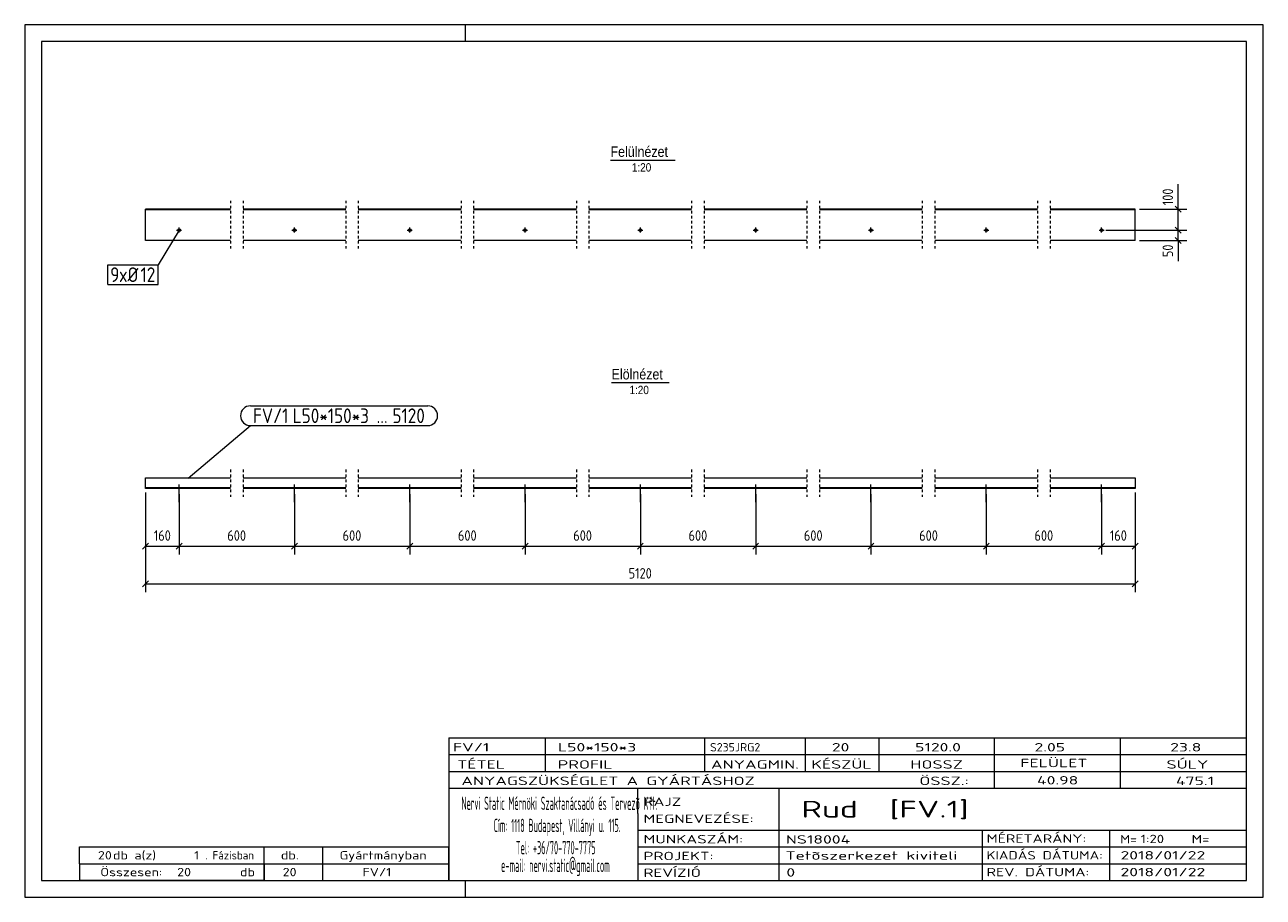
# Model space of a CAD drawing. Header units: millimetres. Extents: x 1 to 296, y 1 to 209.
import ezdxf

# ---------------------------------------------------------------- set-up
doc = ezdxf.new("R2010")
doc.units = ezdxf.units.MM
doc.header["$LTSCALE"] = 0.6
doc.linetypes.add('XKITLINE00', pattern=[0])
doc.linetypes.add('XKITLINE01', pattern=[4, 1, -1, 1, -1])
for name, color, linetype, lineweight in [('Bolt', 7, 'Continuous', 0), ('BoltMark', 3, 'Continuous', 0), ('DrawingSheet', 5, 'Continuous', 0), ('OtherObjectType', 1, 'Continuous', 0), ('Part', 2, 'Continuous', 0), ('PartMark', 3, 'Continuous', 0), ('Z-DIMENSIONS', 1, 'Continuous', 0)]:
    doc.layers.add(name, color=color, linetype=linetype, lineweight=lineweight)
doc.styles.add('ARIAL', font='ARIAL.TTF')
doc.styles.add('ISOCPEUR', font='ISOCPEUR.TTF')

msp = doc.modelspace()

# ---------------------------------------------------------------- linework, layer by layer
at = {"layer": 'Bolt', "color": 3, "linetype": 'XKITLINE00', "lineweight": 0}
for p, q in [((37.17, 160.04), (38.37, 160.04)), ((37.77, 159.44), (37.77, 160.64)), ((64.64, 160.04), (65.84, 160.04)), ((65.24, 159.44), (65.24, 160.64)), ((92.1, 160.04), (93.3, 160.04)), ((92.7, 159.44), (92.7, 160.64)), ((119.57, 160.04), (120.77, 160.04)), ((120.17, 159.44), (120.17, 160.64)), ((147.04, 160.04), (148.24, 160.04)), ((147.64, 159.44), (147.64, 160.64)), ((174.5, 160.04), (175.7, 160.04)), ((175.1, 159.44), (175.1, 160.64)), ((201.97, 160.04), (203.17, 160.04)), ((202.57, 159.44), (202.57, 160.64)), ((229.44, 160.04), (230.64, 160.04)), ((230.04, 159.44), (230.04, 160.64)), ((256.9, 160.04), (258.1, 160.04)), ((257.5, 159.44), (257.5, 160.64)), ((37.47, 98.62), (37.47, 98.47)), ((37.77, 95.22), (37.77, 99.37)), ((38.07, 98.62), (38.07, 98.47)), ((64.94, 98.62), (64.94, 98.47)), ((65.24, 95.22), (65.24, 99.37)), ((65.54, 98.62), (65.54, 98.47)), ((92.4, 98.62), (92.4, 98.47)), ((92.7, 95.22), (92.7, 99.37)), ((93, 98.62), (93, 98.47)), ((119.87, 98.62), (119.87, 98.47)), ((120.17, 95.22), (120.17, 99.37)), ((120.47, 98.62), (120.47, 98.47)), ((147.34, 98.62), (147.34, 98.47)), ((147.64, 95.22), (147.64, 99.37)), ((147.94, 98.62), (147.94, 98.47)), ((174.8, 98.62), (174.8, 98.47)), ((175.1, 95.22), (175.1, 99.37)), ((175.4, 98.62), (175.4, 98.47)), ((202.27, 98.62), (202.27, 98.47)), ((202.57, 95.22), (202.57, 99.37)), ((202.87, 98.62), (202.87, 98.47)), ((229.74, 98.62), (229.74, 98.47)), ((230.04, 95.22), (230.04, 99.37)), ((230.34, 98.62), (230.34, 98.47)), ((257.2, 98.62), (257.2, 98.47)), ((257.5, 95.22), (257.5, 99.37)), ((257.8, 98.62), (257.8, 98.47))]:
    msp.add_line(p, q, dxfattribs=at)
for centre in [(37.77, 160.04), (65.24, 160.04), (92.7, 160.04), (120.17, 160.04), (147.64, 160.04), (175.1, 160.04), (202.57, 160.04), (230.04, 160.04), (257.5, 160.04)]:
    msp.add_circle(centre, 0.3, dxfattribs=at)
at = {"layer": 'BoltMark', "color": 7, "linetype": 'XKITLINE00', "lineweight": 0}
for p, q in [((37.77, 160.04), (32.78, 151.77)), ((20.75, 151.77), (32.78, 151.77)), ((20.75, 147.07), (20.75, 151.77)), ((32.78, 147.07), (32.78, 151.77)), ((20.75, 147.07), (32.78, 147.07))]:
    msp.add_line(p, q, dxfattribs=at)
at = {"layer": 'DrawingSheet', "color": 2, "linetype": 'XKITLINE00', "lineweight": 0}
for p, q in [((296, 209), (1, 209)), ((1, 209), (1, 1)), ((106, 205), (106, 209)), ((296, 1), (296, 209)), ((106, 1), (106, 5)), ((1, 1), (296, 1))]:
    msp.add_line(p, q, dxfattribs=at)
at = {"layer": 'DrawingSheet', "color": 3, "linetype": 'XKITLINE00', "lineweight": 0}
for p, q in [((292, 205), (5, 205)), ((5, 205), (5, 5)), ((292, 5), (292, 205)), ((5, 5), (292, 5))]:
    msp.add_line(p, q, dxfattribs=at)
at = {"layer": 'OtherObjectType', "color": 6, "linetype": 'XKITLINE00', "lineweight": 0}
for p, q in [((140.52, 176.75), (155.9, 176.75)), ((140.78, 123.69), (154.49, 123.69))]:
    msp.add_line(p, q, dxfattribs=at)
at = {"layer": 'OtherObjectType', "color": 7, "linetype": 'XKITLINE00', "lineweight": 0}
for p, q in [((102, 39), (292, 39)), ((102, 39), (102, 35)), ((102, 39), (292, 39)), ((125, 35), (125, 39)), ((163, 35), (163, 39)), ((187, 35), (187, 39)), ((204.5, 35), (204.5, 39)), ((232, 35), (232, 39)), ((262, 35), (262, 39)), ((292, 35), (292, 39)), ((102, 35), (292, 35)), ((102, 35), (102, 5)), ((102, 35), (292, 35)), ((125, 31), (125, 35)), ((163, 31), (163, 35)), ((187, 31), (187, 35)), ((204.5, 31), (204.5, 35)), ((232, 31), (232, 35)), ((262, 31), (262, 35)), ((292, 31), (292, 35)), ((102, 31), (292, 31)), ((232, 27), (232, 31)), ((262, 27), (262, 31)), ((292, 27), (292, 31)), ((102, 27), (292, 27)), ((147, 21), (147, 27)), ((180.7, 17), (180.7, 27)), ((292, 21), (292, 27)), ((147, 21), (147, 5)), ((292, 17), (292, 21)), ((147, 17), (292, 17)), ((180.7, 5), (180.7, 17)), ((229.16, 13), (229.16, 17)), ((259.5, 5), (259.5, 17)), ((292, 13), (292, 17)), ((14, 9), (14, 13)), ((14, 13), (58, 13)), ((14, 13), (58, 13)), ((58, 9), (58, 13)), ((58, 13), (102, 13)), ((58, 9), (58, 13)), ((72, 9), (72, 13)), ((102, 9), (102, 13)), ((147, 13), (292, 13)), ((229.16, 5), (229.16, 13)), ((292, 9), (292, 13)), ((14, 9), (58, 9)), ((14, 9), (14, 5)), ((14, 9), (58, 9)), ((58, 9), (58, 5)), ((58, 9), (102, 9)), ((58, 5), (58, 9)), ((72, 5), (72, 9)), ((102, 5), (102, 9)), ((147, 9), (292, 9)), ((292, 5), (292, 9)), ((58, 5), (14, 5)), ((58, 5), (102, 5)), ((102, 5), (292, 5)), ((139.5, 5), (292, 5))]:
    msp.add_line(p, q, dxfattribs=at)
at = {"layer": 'Part', "color": 2, "linetype": 'XKITLINE01', "lineweight": 0}
for p, q in [((49.99, 167.04), (49.99, 155.54)), ((52.99, 167.04), (52.99, 155.54)), ((77.45, 167.04), (77.45, 155.54)), ((80.45, 167.04), (80.45, 155.54)), ((104.92, 167.04), (104.92, 155.54)), ((107.92, 167.04), (107.92, 155.54)), ((132.39, 167.04), (132.39, 155.54)), ((135.39, 167.04), (135.39, 155.54)), ((159.85, 167.04), (159.85, 155.54)), ((162.85, 167.04), (162.85, 155.54)), ((187.32, 167.04), (187.32, 155.54)), ((190.32, 167.04), (190.32, 155.54)), ((214.78, 167.04), (214.78, 155.54)), ((217.79, 167.04), (217.79, 155.54)), ((242.25, 167.04), (242.25, 155.54)), ((245.25, 167.04), (245.25, 155.54)), ((49.99, 102.97), (49.99, 96.47)), ((52.99, 102.97), (52.99, 96.47)), ((77.45, 102.97), (77.45, 96.47)), ((80.45, 102.97), (80.45, 96.47)), ((104.92, 102.97), (104.92, 96.47)), ((107.92, 102.97), (107.92, 96.47)), ((132.39, 102.97), (132.39, 96.47)), ((135.39, 102.97), (135.39, 96.47)), ((159.85, 102.97), (159.85, 96.47)), ((162.85, 102.97), (162.85, 96.47)), ((187.32, 102.97), (187.32, 96.47)), ((190.32, 102.97), (190.32, 96.47)), ((214.78, 102.97), (214.78, 96.47)), ((217.79, 102.97), (217.79, 96.47)), ((242.25, 102.97), (242.25, 96.47)), ((245.25, 102.97), (245.25, 96.47))]:
    msp.add_line(p, q, dxfattribs=at)
at = {"layer": 'Part', "color": 2, "linetype": 'XKITLINE00', "lineweight": 0}
for p, q in [((29.77, 157.54), (29.77, 165.04)), ((49.99, 165.04), (29.77, 165.04)), ((49.99, 164.89), (29.77, 164.89)), ((77.45, 165.04), (52.99, 165.04)), ((77.45, 164.89), (52.99, 164.89)), ((104.92, 165.04), (80.45, 165.04)), ((104.92, 164.89), (80.45, 164.89)), ((132.39, 165.04), (107.92, 165.04)), ((132.39, 164.89), (107.92, 164.89)), ((159.85, 165.04), (135.39, 165.04)), ((159.85, 164.89), (135.39, 164.89)), ((187.32, 165.04), (162.85, 165.04)), ((187.32, 164.89), (162.85, 164.89)), ((214.79, 165.04), (190.32, 165.04)), ((214.79, 164.89), (190.32, 164.89)), ((242.25, 165.04), (217.79, 165.04)), ((242.25, 164.89), (217.79, 164.89)), ((265.5, 165.04), (245.25, 165.04)), ((265.5, 164.89), (245.25, 164.89)), ((265.5, 157.54), (265.5, 165.04)), ((49.99, 157.54), (29.77, 157.54)), ((77.45, 157.54), (52.99, 157.54)), ((104.92, 157.54), (80.45, 157.54)), ((132.39, 157.54), (107.92, 157.54)), ((159.85, 157.54), (135.39, 157.54)), ((187.32, 157.54), (162.85, 157.54)), ((214.79, 157.54), (190.32, 157.54)), ((242.25, 157.54), (217.79, 157.54)), ((265.5, 157.54), (245.25, 157.54)), ((29.77, 98.47), (29.77, 100.97)), ((29.77, 100.97), (49.99, 100.97)), ((52.99, 100.97), (77.45, 100.97)), ((80.45, 100.97), (104.92, 100.97)), ((107.92, 100.97), (132.39, 100.97)), ((135.39, 100.97), (159.85, 100.97)), ((162.85, 100.97), (187.32, 100.97)), ((190.32, 100.97), (214.79, 100.97)), ((217.79, 100.97), (242.25, 100.97)), ((245.25, 100.97), (265.5, 100.97)), ((265.5, 100.97), (265.5, 98.47)), ((49.99, 98.62), (29.77, 98.62)), ((49.99, 98.47), (29.77, 98.47)), ((77.45, 98.62), (52.99, 98.62)), ((77.45, 98.47), (52.99, 98.47)), ((104.92, 98.62), (80.45, 98.62)), ((104.92, 98.47), (80.45, 98.47)), ((132.39, 98.62), (107.92, 98.62)), ((132.39, 98.47), (107.92, 98.47)), ((159.85, 98.62), (135.39, 98.62)), ((159.85, 98.47), (135.39, 98.47)), ((187.32, 98.62), (162.85, 98.62)), ((187.32, 98.47), (162.85, 98.47)), ((214.79, 98.62), (190.32, 98.62)), ((214.79, 98.47), (190.32, 98.47)), ((242.25, 98.62), (217.79, 98.62)), ((242.25, 98.47), (217.79, 98.47)), ((265.5, 98.62), (245.25, 98.62)), ((265.5, 98.47), (245.25, 98.47))]:
    msp.add_line(p, q, dxfattribs=at)
at = {"layer": 'PartMark', "color": 7, "linetype": 'XKITLINE00', "lineweight": 0}
for p, q in [((54.74, 118.14), (96.99, 118.14)), ((39.89, 100.94), (54.74, 113.44)), ((54.74, 113.44), (96.99, 113.44))]:
    msp.add_line(p, q, dxfattribs=at)
for centre, start, end in [((54.74, 115.79), 90, 270), ((96.99, 115.79), 270, 90)]:
    msp.add_arc(centre, 2.35, start, end, dxfattribs=at)
at = {"layer": 'Z-DIMENSIONS', "color": 7, "linetype": 'XKITLINE00', "lineweight": 0}
for p, q in [((275.77, 165.04), (275.77, 171)), ((275.77, 165.04), (275.77, 171)), ((275.06, 165.75), (276.48, 164.34)), ((266.5, 165.04), (277.77, 165.04)), ((275.77, 160.04), (275.77, 165.04)), ((258.5, 160.04), (277.77, 160.04)), ((258.5, 160.04), (277.77, 160.04)), ((275.06, 160.75), (276.48, 159.34)), ((275.06, 160.75), (276.48, 159.34)), ((275.77, 157.54), (275.77, 160.04)), ((266.5, 157.54), (277.77, 157.54)), ((275.06, 158.25), (276.48, 156.84)), ((275.77, 157.54), (275.77, 152.66)), ((275.77, 157.54), (275.77, 152.66)), ((29.77, 97.47), (29.77, 73.72)), ((29.77, 97.47), (29.77, 82.72)), ((265.5, 97.47), (265.5, 73.72)), ((265.5, 97.47), (265.5, 82.72)), ((37.77, 97.09), (37.77, 82.72)), ((37.77, 97.09), (37.77, 82.72)), ((65.24, 97.09), (65.24, 82.72)), ((65.24, 97.09), (65.24, 82.72)), ((92.7, 97.09), (92.7, 82.72)), ((92.7, 97.09), (92.7, 82.72)), ((120.17, 97.09), (120.17, 82.72)), ((120.17, 97.09), (120.17, 82.72)), ((147.64, 97.09), (147.64, 82.72)), ((147.64, 97.09), (147.64, 82.72)), ((175.1, 97.09), (175.1, 82.72)), ((175.1, 97.09), (175.1, 82.72)), ((202.57, 97.09), (202.57, 82.72)), ((202.57, 97.09), (202.57, 82.72)), ((230.04, 97.09), (230.04, 82.72)), ((230.04, 97.09), (230.04, 82.72)), ((257.5, 97.09), (257.5, 82.72)), ((257.5, 97.09), (257.5, 82.72)), ((30.48, 85.42), (29.06, 84.01)), ((29.77, 84.72), (37.77, 84.72)), ((38.48, 85.42), (37.06, 84.01)), ((38.48, 85.42), (37.06, 84.01)), ((37.77, 84.72), (65.24, 84.72)), ((65.94, 85.42), (64.53, 84.01)), ((65.94, 85.42), (64.53, 84.01)), ((65.24, 84.72), (92.7, 84.72)), ((93.41, 85.42), (92, 84.01)), ((93.41, 85.42), (92, 84.01)), ((92.7, 84.72), (120.17, 84.72)), ((120.88, 85.42), (119.46, 84.01)), ((120.88, 85.42), (119.46, 84.01)), ((120.17, 84.72), (147.64, 84.72)), ((148.34, 85.42), (146.93, 84.01)), ((148.34, 85.42), (146.93, 84.01)), ((147.64, 84.72), (175.1, 84.72)), ((175.81, 85.42), (174.4, 84.01)), ((175.81, 85.42), (174.4, 84.01)), ((175.1, 84.72), (202.57, 84.72)), ((203.28, 85.42), (201.86, 84.01)), ((203.28, 85.42), (201.86, 84.01)), ((202.57, 84.72), (230.04, 84.72)), ((230.74, 85.42), (229.33, 84.01)), ((230.74, 85.42), (229.33, 84.01)), ((230.04, 84.72), (257.5, 84.72)), ((258.21, 85.42), (256.79, 84.01)), ((258.21, 85.42), (256.79, 84.01)), ((257.5, 84.72), (265.5, 84.72)), ((266.21, 85.42), (264.8, 84.01)), ((30.48, 76.42), (29.06, 75.01)), ((29.77, 75.72), (265.5, 75.72)), ((266.21, 76.42), (264.8, 75.01))]:
    msp.add_line(p, q, dxfattribs=at)
at = {"layer": 'Z-DIMENSIONS', "color": 3}
for p in [(275.77, 165.04), (275.77, 160.04), (275.77, 160.04), (275.77, 157.54), (29.77, 84.72), (37.77, 84.72), (37.77, 84.72), (65.24, 84.72), (65.24, 84.72), (92.7, 84.72), (92.7, 84.72), (120.17, 84.72), (120.17, 84.72), (147.64, 84.72), (147.64, 84.72), (175.1, 84.72), (175.1, 84.72), (202.57, 84.72), (202.57, 84.72), (230.04, 84.72), (230.04, 84.72), (257.5, 84.72), (257.5, 84.72), (265.5, 84.72), (29.77, 75.72), (265.5, 75.72)]:
    msp.add_point(p, dxfattribs=at)

# ---------------------------------------------------------------- texts
at = {"layer": 'BoltMark', "color": 3, "style": 'ISOCPEUR', "width": 0.85}
for s, p in [('9', (21.35, 147.67)), ('xØ', (23.45, 147.67)), ('12', (28.57, 147.67))]:
    msp.add_text(s, height=3.5, dxfattribs=at).set_placement(p)
at = {"layer": 'OtherObjectType', "color": 6, "style": 'ARIAL', "width": 0.85}
for s, height, p in [('Felülnézet', 2.5, (140.52, 177.5)), ('1:20', 2, (145.61, 174)), ('Elölnézet', 2.5, (140.78, 124.44)), ('1:20', 2, (145.04, 120.94))]:
    msp.add_text(s, height=height, dxfattribs=at).set_placement(p)
at = {"layer": 'OtherObjectType', "color": 7, "style": 'ISOCPEUR'}
for s, height, width, p in [('FV/1', 2, 1.525501, (103, 35.76)), ('L50*150*3', 2, 1.525501, (128, 35.76)), ('S235JRG2', 2, 1.02, (164.22, 35.76)), ('20', 2, 1.525501, (193.24, 35.76)), ('5120.0', 2, 1.525501, (213.08, 35.76)), ('2.05', 2, 1.525501, (241.51, 35.76)), ('23.8', 2, 1.525501, (273.83, 35.76)), ('TÉTEL', 2, 1.525501, (104, 31.66)), ('PROFIL', 2, 1.525501, (127.96, 31.66)), ('ANYAGMIN.', 2, 1.525501, (164.47, 31.66)), ('KÉSZÜL', 2, 1.525501, (188.37, 31.66)), ('HOSSZ', 2, 1.525501, (211.96, 31.66)), ('FELÜLET', 2, 1.525501, (238.13, 32)), ('SÚLY', 2, 1.525501, (272.96, 31.66)), ('ANYAGSZÜKSÉGLET A GYÁRTÁSHOZ', 2, 1.525501, (105, 27.75)), ('ÖSSZ.:', 2, 1.525501, (214.1, 27.75)), ('40.98', 2, 1.525501, (242.12, 27.88)), ('475.1', 2, 1.525501, (275.21, 27.75)), ('Nervi Static Mérnöki\xa0Szaktanácsadó\xa0és\xa0Tervezõ Kft.', 3.1765, 0.403093, (105, 21.82)), ('RAJZ', 2, 1.445, (148.38, 22.78)), ('Rud  [FV.1]', 4, 1.474651, (186, 20)), ('MEGNEVEZÉSE:', 2, 1.445, (148.38, 18.72)), ('Cím:\xa01118 Budapest, Villányi u. 115.', 3.1765, 0.403093, (112.69, 16.53)), ('MUNKASZÁM:', 2, 1.445, (148.38, 13.84)), ('NS18004', 2, 1.525501, (182.28, 13.78)), ('MÉRETARÁNY:', 2, 1.36, (230.1, 14)), ('M=', 2, 1.211571, (261.91, 13.84)), ('1:20', 2, 1.275, (266.79, 13.9)), ('M=', 2, 1.275, (278.95, 13.87)), ('20', 2, 1.211571, (18.43, 10)), ('db a(z)', 2, 1.211571, (22, 10)), ('1', 2, 1.211571, (41.35, 10)), ('. Fázisban', 2, 0.935, (44, 10)), ('db.', 2, 1.211571, (62, 10)), ('Gyártmányban', 2, 1.211571, (76, 10)), ('Tel:\xa0+36/70-770-7775', 3.1765, 0.403093, (117.97, 11.24)), ('PROJEKT:', 2, 1.445, (148.38, 9.84)), ('Tetõszerkezet kiviteli ', 2, 1.525501, (182.2, 9.94)), ('KIADÁS DÁTUMA:', 2, 1.275, (230.1, 10)), ('2018/01/22', 2, 1.525501, (262, 10)), ('e-mail:\xa0nervi.static@gmail.com', 3.1765, 0.403093, (114.45, 7)), ('Összesen:            db', 2, 1.211571, (19, 6)), ('20', 2, 1.211571, (37.29, 6)), ('20', 2, 1.211571, (62.43, 6)), ('FV/1', 2, 1.211571, (81.43, 6)), ('REVÍZIÓ', 2, 1.445, (148.38, 5.84)), ('0', 2, 1.525501, (182.41, 5.92)), ('REV. DÁTUMA:', 2, 1.36, (230.1, 6)), ('2018/01/22', 2, 1.525501, (262, 6))]:
    msp.add_text(s, height=height, dxfattribs=dict(at, width=width)).set_placement(p)
at = {"layer": 'PartMark', "color": 3, "style": 'ISOCPEUR', "width": 0.85}
for s, p in [('FV/1', (55.34, 114.04)), ('L50*150*3', (64.81, 114.04)), ('5120', (88.57, 114.04)), ('...', (84.81, 114.04))]:
    msp.add_text(s, height=3.5, dxfattribs=at).set_placement(p)
at = {"layer": 'Z-DIMENSIONS', "color": 3, "style": 'ISOCPEUR', "width": 0.85}
for s, p in [('100', (274.52, 165.98)), ('50', (274.52, 153.6))]:
    msp.add_text(s, height=2.5, rotation=90.0002, dxfattribs=at).set_placement(p)
for s, p in [('160', (31.73, 85.97)), ('600', (49.25, 85.97)), ('600', (76.71, 85.97)), ('600', (104.18, 85.97)), ('600', (131.65, 85.97)), ('600', (159.11, 85.97)), ('600', (186.58, 85.97)), ('600', (214.05, 85.97)), ('600', (241.51, 85.97)), ('160', (259.46, 85.97)), ('5120', (144.84, 76.97))]:
    msp.add_text(s, height=2.5, dxfattribs=at).set_placement(p)

doc.saveas('drawing.dxf')
